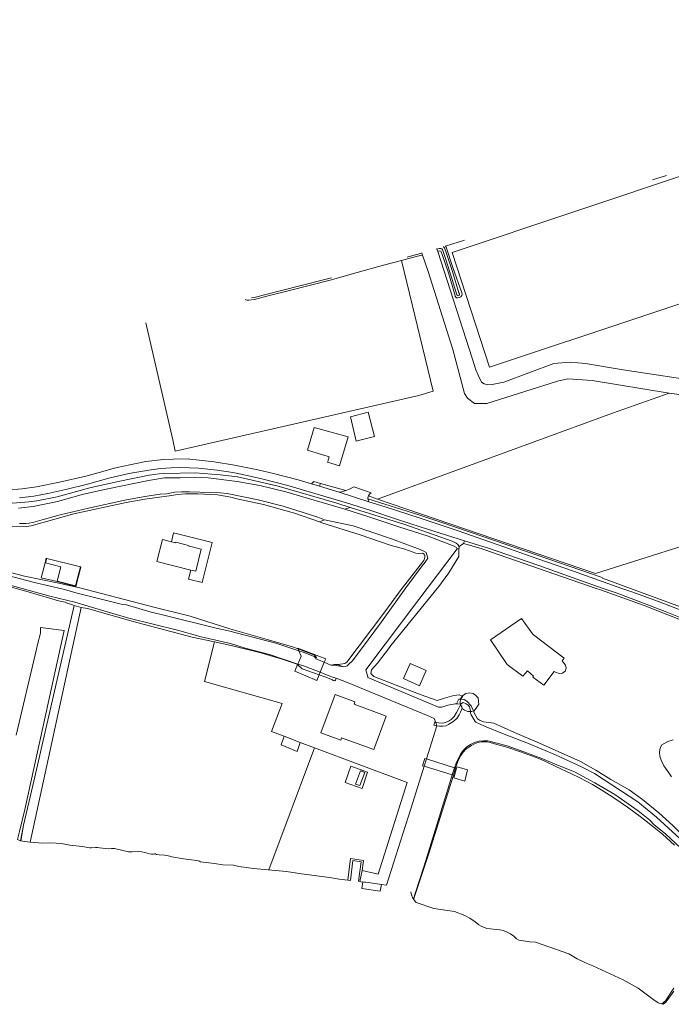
# Model space of a CAD drawing. Header units: metres. Extents: x 89888 to 94270, y 464165 to 468904.
# Tile 13 of 256: x 90338 to 90565, y 466105 to 466448. Entities that reach past the tile are written whole.
import ezdxf

# ---------------------------------------------------------------- set-up
doc = ezdxf.new("R2010")
doc.units = ezdxf.units.M
for name, color, linetype, lineweight in [('B_BEBOUWINGSGRENS_0', 251, 'CONTINUOUS', 13), ('B_LUIFEL_1', 251, 'CONTINUOUS', 13), ('G_GRENS_ALGEMEEN_0', 251, 'CONTINUOUS', 13), ('K_KUNSTWERKGRENS_1', 251, 'CONTINUOUS', 13), ('K_STEIGER_1', 251, 'CONTINUOUS', 13), ('T_CULTUURGRENS_0', 251, 'CONTINUOUS', 13), ('T_HEK_LIJN_0', 251, 'CONTINUOUS', 13), ('V_WEGGRENS_0', 251, 'CONTINUOUS', 13), ('V_WEGGRENS_1', 251, 'CONTINUOUS', 13), ('W_WALBESCHERMING_LIJN_0', 251, 'CONTINUOUS', 13), ('W_WATERGRENS_0', 251, 'CONTINUOUS', 13)]:
    doc.layers.add(name, color=color, linetype=linetype, lineweight=lineweight)

# ---------------------------------------------------------------- blocks, each defined once
blk = doc.blocks.new('OGT_BLOK2_ACAD_1_FMEBLOCK5')
at = {"layer": 'W_WATERGRENS_0'}
for points in [[(24.66, 6.42), (25.29, 6.59), (29.72, 7.79)], [(-29.72, -7.79), (-28.77, -7.61), (-19.67, -5.32), (-4.07, -1.42), (-1.76, -0.79)]]:
    blk.add_lwpolyline(points, dxfattribs=at)
blk = doc.blocks.new('OGT_BLOK2_ACAD_1_FMEBLOCK1')
at = {"layer": 'V_WEGGRENS_0'}
for p, q in [((83.99, 26.86), (83.99, 26.86)), ((-6.79, -2.17), (-11.77, -3.77)), ((-77.34, -24.74), (-83.99, -26.86))]:
    blk.add_line(p, q, dxfattribs=at)

msp = doc.modelspace()

# ---------------------------------------------------------------- linework, layer by layer
at = {"layer": 'B_BEBOUWINGSGRENS_0'}
for p, q in [((90456.73, 466301.64), (90461.86, 466302.91)), ((90346.89, 466258.94), (90347.09, 466258.89)), ((90352.36, 466257.57), (90347.09, 466258.89)), ((90385.94, 466259.34), (90397.7, 466256.38)), ((90351.1, 466252.53), (90352.36, 466257.57)), ((90351.1, 466252.53), (90351.06, 466252.35))]:
    msp.add_line(p, q, dxfattribs=at)
for points in [[(90689.38, 466388.49), (90720.1, 466398.93), (90720.21, 466398.58), (90749.32, 466408.47), (90735.66, 466448.29), (90712.34, 466440.36), (90712.15, 466440.91), (90659.48, 466423.01), (90659.14, 466423.99), (90488.99, 466367.16)], [(90488.99, 466367.16), (90502, 466327.1), (90611.74, 466363.65), (90612.32, 466361.96), (90689.49, 466388.18), (90689.38, 466388.49)], [(90461.86, 466302.91), (90459.63, 466311.39), (90453.44, 466309.8), (90455.49, 466301.33), (90456.73, 466301.64)], [(90452.67, 466302.84), (90440.82, 466306.1), (90438.43, 466298.17), (90443.73, 466296.56), (90445.77, 466295.95), (90446, 466295.88), (90445.52, 466294.29), (90445.44, 466294.02), (90449.62, 466292.76), (90452.67, 466302.84)], [(90390.97, 466266.26), (90387.87, 466267.04), (90385.94, 466259.34)], [(90397.7, 466256.38), (90399.44, 466255.95), (90401.39, 466263.64), (90396.82, 466264.8), (90396.88, 466265.01), (90392.5, 466266.1), (90392.44, 466265.9), (90390.97, 466266.26)], [(90346.89, 466258.94), (90345.58, 466253.71), (90351.06, 466252.35)], [(90517.28, 466233.84), (90516.92, 466234.12), (90513.14, 466239.49), (90502.31, 466232.06), (90508.18, 466223.45), (90513.65, 466219.37), (90515.22, 466221.26), (90517.35, 466219.44), (90517.08, 466219.06), (90520.88, 466216.24), (90524.5, 466221.01), (90524.98, 466220.82), (90526.27, 466220.28), (90527.5, 466220.41), (90528.33, 466221.11), (90528.74, 466222.24), (90528.51, 466223.26), (90527.64, 466224.33), (90527.31, 466224.73), (90528.05, 466225.71), (90517.28, 466233.84)], [(90474.3, 466223.83), (90471.96, 466218.55), (90477.54, 466216.08), (90479.88, 466221.36), (90474.3, 466223.83)], [(90448.12, 466213.04), (90443.15, 466199.66), (90450.06, 466197.11), (90450.37, 466197.94), (90461.62, 466193.79), (90465.97, 466205.48), (90464.42, 466206.06), (90454.72, 466209.65), (90455.02, 466210.46), (90448.12, 466213.04)]]:
    msp.add_lwpolyline(points, dxfattribs=at)
at = {"layer": 'B_LUIFEL_1'}
for p, q in [((90346.89, 466258.94), (90347.09, 466258.89)), ((90347.09, 466258.89), (90352.36, 466257.57)), ((90359.24, 466257.47), (90347.45, 466260.44)), ((90352.36, 466257.57), (90351.06, 466252.35))]:
    msp.add_line(p, q, dxfattribs=at)
for points in [[(90401.76, 466252.01), (90405.24, 466266.03), (90391.76, 466269.4), (90390.97, 466266.26)], [(90347.45, 466260.44), (90347.28, 466260.48), (90346.89, 466258.94)], [(90351.06, 466252.35), (90357.68, 466250.7), (90359.42, 466257.43), (90359.24, 466257.47)], [(90397.7, 466256.38), (90396.92, 466253.22), (90401.76, 466252.01)], [(90455.2, 466181.79), (90456.71, 466181.25), (90458.43, 466185.77), (90456.93, 466186.33), (90455.2, 466181.79)]]:
    msp.add_lwpolyline(points, dxfattribs=at)
at = {"layer": 'G_GRENS_ALGEMEEN_0'}
for p, q in [((90459.73, 466282.25), (90462.85, 466281.13)), ((90347.09, 466258.89), (90347.45, 466260.44)), ((90347.09, 466258.89), (90347.09, 466258.89)), ((90490.16, 466187.38), (90489.36, 466184.82)), ((90489.36, 466184.82), (90489.36, 466184.82))]:
    msp.add_line(p, q, dxfattribs=at)
for points in [[(90486.58, 466369.32), (90486.85, 466368.96), (90489.21, 466361.89), (90492.31, 466353.06), (90492.38, 466352.58), (90492.3, 466352.1), (90491.93, 466351.71), (90491.53, 466351.47), (90490.97, 466351.32), (90490.49, 466351.36), (90490.21, 466351.53), (90490.01, 466351.85), (90489.86, 466352.45), (90487.63, 466360.03), (90485.47, 466366.46), (90485.16, 466367.3), (90484.96, 466367.58), (90484.68, 466367.66), (90484.2, 466367.59), (90483.9, 466367.52)], [(90478.56, 466366.24), (90476.79, 466365.79), (90471.26, 466364.32)], [(90442.66, 466273.18), (90433.9, 466276.22), (90423.09, 466279.27), (90413.79, 466281.28), (90411.67, 466281.84), (90407.03, 466282.64), (90400.24, 466283.01), (90395.92, 466282.97), (90393.2, 466282.73), (90389.36, 466282.14), (90381.65, 466281.1), (90375.21, 466279.95), (90356.94, 466276), (90341.98, 466271.82), (90340.38, 466271.58), (90329.87, 466271.66), (90311.16, 466272.84), (90310.32, 466273.04), (90309.52, 466273.4), (90308.88, 466273.8), (90307.56, 466275.08), (90307.16, 466275.6), (90307.13, 466276.44)], [(90286.41, 466271.39), (90286.32, 466271.03), (90286.36, 466270.51), (90286.52, 466270.11), (90286.92, 466269.63), (90287.63, 466269.35), (90314.49, 466261.14), (90326.81, 466257.65), (90339.72, 466254.28), (90351.07, 466251.91), (90358.99, 466250.15)], [(90456.88, 466268.68), (90443.45, 466272.91), (90442.66, 466273.18)], [(90448.92, 466223.47), (90450.76, 466223.65), (90451.52, 466223.84), (90452.21, 466224.23), (90465.08, 466241.31), (90471.13, 466249.56), (90479.08, 466259.7), (90479.46, 466260.74), (90479.42, 466261.34), (90479.19, 466261.94), (90478.59, 466262.31), (90477.07, 466262.17), (90476.32, 466262.33), (90472.37, 466263.66), (90467.27, 466265.12), (90456.88, 466268.68)], [(90357.05, 466244.09), (90356.45, 466244.29), (90354.65, 466244.85), (90353.9, 466245.19), (90351.62, 466245.71), (90347.31, 466246.91), (90340.95, 466248.82), (90333.91, 466250.74), (90324.29, 466253.64), (90320.85, 466254.67), (90313.69, 466257.19), (90297.1, 466262.56), (90281.54, 466267.04)], [(90491.35, 466264.57), (90491.43, 466264.15), (90491.27, 466263.75)], [(90491.27, 466263.75), (90491.3, 466261.12), (90487.8, 466255.45), (90483.9, 466250.23), (90483.72, 466250)], [(90359.24, 466257.47), (90357.55, 466250.92), (90351.1, 466252.53)], [(90358.99, 466250.15), (90384.85, 466243.41), (90397.56, 466240.33), (90411.4, 466235.9), (90424.43, 466232.23), (90433.2, 466229.61), (90435.18, 466228.87)], [(90483.72, 466250), (90467.52, 466230.06), (90467.02, 466229.4), (90462.92, 466223.92), (90460.8, 466221.59), (90460.58, 466220.34), (90461.63, 466219.26), (90477.18, 466213.22), (90479.46, 466212.41), (90483.75, 466210.9), (90486.31, 466211.68), (90489.47, 466212.63), (90491.43, 466212.92), (90492.46, 466212.43)], [(90435.01, 466223.42), (90434.82, 466223.58), (90429.57, 466225.29), (90422.14, 466227.56), (90411.77, 466230.14), (90406.04, 466231.33)], [(90435.18, 466228.87), (90440.88, 466226.76), (90441.27, 466226.4), (90441.55, 466225.91), (90441.35, 466225.43)], [(90442.5, 466219.87), (90436.59, 466221.97), (90435.01, 466223.42)], [(90446.65, 466223.25), (90447.76, 466223.44), (90448.92, 466223.47)], [(90448.51, 466218.75), (90448.29, 466218), (90448.01, 466217.8), (90447.45, 466217.89), (90447.14, 466218.13), (90444.51, 466219.16), (90442.5, 466219.87)], [(90492.46, 466212.43), (90492.62, 466212.36), (90492.36, 466212), (90492.06, 466211.61), (90491.95, 466211.39)], [(90491.95, 466211.39), (90492.17, 466211.38), (90493.12, 466211.25), (90494.04, 466210.72), (90495.62, 466209.1), (90496.36, 466207.26)], [(90496.36, 466207.26), (90496.61, 466206.65), (90497.73, 466204.57), (90498.43, 466204.1), (90499.86, 466203.51), (90503.46, 466203.02), (90510.68, 466199.7), (90519.43, 466196), (90533.67, 466189.6), (90539.07, 466186.62), (90544.35, 466183.4), (90550.71, 466179.73), (90555.39, 466176.35), (90561.01, 466171.73), (90565.92, 466167.32), (90571.81, 466161.53), (90576.6, 466157.28), (90580.9, 466153.15), (90586.03, 466148.75)]]:
    msp.add_lwpolyline(points, dxfattribs=at)
at = {"layer": 'K_KUNSTWERKGRENS_1'}
for p, q in [((90435.07, 466229.16), (90435.18, 466228.87)), ((90435.18, 466228.87), (90435.44, 466228.26)), ((90435.09, 466223.62), (90435.01, 466223.42)), ((90442.88, 466220.8), (90444.29, 466224.22)), ((90442.5, 466219.87), (90442.88, 466220.8)), ((90479.97, 466190.54), (90479.38, 466190.72)), ((90489.81, 466187.49), (90479.97, 466190.54)), ((90479.17, 466187.99), (90489, 466184.94)), ((90489.7, 466184.72), (90490.49, 466187.27)), ((90490.16, 466187.38), (90489.81, 466187.49)), ((90490.49, 466187.27), (90490.16, 466187.38)), ((90489, 466184.94), (90489.36, 466184.82)), ((90489.36, 466184.82), (90489.7, 466184.72))]:
    msp.add_line(p, q, dxfattribs=at)
for points in [[(90444.29, 466224.22), (90444.81, 466225.49), (90435.07, 466229.16)], [(90435.44, 466228.26), (90436.24, 466226.32), (90435.09, 466223.62)], [(90435.01, 466223.42), (90434.06, 466221.19), (90441.71, 466217.93), (90442.5, 466219.87)], [(90487.7, 466202.55), (90488.05, 466202.72), (90489.16, 466203.47), (90490.52, 466204.64), (90491.41, 466205.94), (90491.81, 466206.79), (90492.48, 466208.24)], [(90491.85, 466209.42), (90491.05, 466207.74), (90490.5, 466206.76), (90489.6, 466205.34), (90488.58, 466204.26), (90487.89, 466203.85)], [(90483.28, 466203.27), (90483.24, 466203.28), (90482.84, 466203.51), (90482.53, 466202.36), (90483.24, 466202.17), (90483.6, 466202.11)], [(90486.2, 466203.18), (90485.54, 466203.02), (90484.18, 466203.1), (90483.28, 466203.27)], [(90487.89, 466203.85), (90487.19, 466203.43), (90486.2, 466203.18)], [(90483.6, 466202.11), (90484.52, 466201.98), (90485.67, 466201.95), (90486.82, 466202.12), (90487.7, 466202.55)], [(90479.38, 466190.72), (90478.59, 466188.17), (90479.17, 466187.99)]]:
    msp.add_lwpolyline(points, dxfattribs=at)
at = {"layer": 'K_STEIGER_1'}
for p, q in [((90491.8, 466209.68), (90491.8, 466209.68)), ((90491.8, 466209.68), (90491.85, 466209.42)), ((90464.32, 466146.77), (90459.61, 466147.4)), ((90464.32, 466146.77), (90464.32, 466146.77))]:
    msp.add_line(p, q, dxfattribs=at)
for points in [[(90496.36, 466207.26), (90496.62, 466207.34), (90497.24, 466208.1), (90497.33, 466208.25), (90498.2, 466209.65), (90498.18, 466210.62), (90498.01, 466211.82), (90497.12, 466212.77), (90496.32, 466213.34), (90494.97, 466213.55), (90493.72, 466213.36), (90492.5, 466212.5), (90492.47, 466212.46), (90492.46, 466212.43)], [(90491.86, 466211.39), (90491.68, 466210.19), (90491.76, 466209.82), (90491.8, 466209.68)], [(90492.46, 466212.43), (90491.87, 466211.44), (90491.86, 466211.39)], [(90491.85, 466209.42), (90491.87, 466209.36), (90492.26, 466208.65), (90492.48, 466208.24)], [(90492.48, 466208.24), (90492.6, 466208.02), (90493.28, 466207.5), (90494.4, 466207.04), (90495.29, 466207.07)], [(90495.29, 466207.07), (90495.83, 466207.09), (90496.36, 466207.26)], [(90459.61, 466147.4), (90457.73, 466147.65), (90457.45, 466145.37), (90463.87, 466144.41), (90464.32, 466146.77)]]:
    msp.add_lwpolyline(points, dxfattribs=at)
at = {"layer": 'T_CULTUURGRENS_0'}
for p, q in [((90486.55, 466369.34), (90486.58, 466369.32)), ((90453.33, 466278.22), (90451.51, 466277.61)), ((90444.45, 466273.96), (90442.66, 466273.18)), ((90491.27, 466263.75), (90490.64, 466263.83)), ((90359.45, 466243.37), (90357.05, 466244.09)), ((90359.45, 466243.37), (90341.63, 466161.55)), ((90450.94, 466222.65), (90448.92, 466223.47)), ((90491.95, 466211.39), (90491.86, 466211.39)), ((90490.16, 466187.38), (90490.16, 466187.38))]:
    msp.add_line(p, q, dxfattribs=at)
for points in [[(90471.26, 466364.32), (90464.99, 466362.65), (90455.81, 466360.12), (90446.34, 466357.47), (90439.48, 466355.67), (90431.74, 466353.72), (90424.29, 466351.85), (90419.96, 466350.78), (90418.04, 466350.46), (90417.4, 466350.5), (90416.92, 466350.58), (90416.72, 466350.75)], [(90406.04, 466231.33), (90398.26, 466233.03), (90377.63, 466238.48), (90361.69, 466242.97), (90359.45, 466243.37)], [(90491.86, 466211.39), (90491.24, 466211.39), (90490.49, 466209.71)], [(90566.48, 466160.43), (90562.33, 466164.3), (90558.31, 466167.6), (90555.01, 466170.15), (90550.1, 466173.76), (90545.4, 466176.97), (90541.56, 466179.41), (90537.91, 466181.6), (90533.49, 466183.96), (90530.57, 466185.32), (90525.16, 466187.91), (90521.7, 466189.53), (90519.95, 466190.31), (90517.96, 466191.1), (90512.77, 466193), (90508, 466194.65), (90504.48, 466195.57), (90502.21, 466196.23), (90501.18, 466196.45), (90500.28, 466196.49), (90499.19, 466196.49), (90498.42, 466196.39), (90497.58, 466196.12), (90496.54, 466195.71), (90495.65, 466195.23), (90494.71, 466194.65), (90493.76, 466193.92), (90492.81, 466192.84), (90492.01, 466191.7), (90491.41, 466190.68), (90490.93, 466189.67), (90490.16, 466187.38)], [(90489.36, 466184.82), (90480.84, 466157.57), (90475.84, 466142.54), (90475.54, 466141.75)], [(90561.49, 466105.26), (90561.92, 466105.2), (90562.42, 466105.4), (90562.97, 466105.82), (90563.38, 466106.25), (90566.33, 466110.66)]]:
    msp.add_lwpolyline(points, dxfattribs=at)
at = {"layer": 'T_HEK_LIJN_0'}
for p, q in [((90447.62, 466285.28), (90443, 466286.6)), ((90451.84, 466284.09), (90447.62, 466285.28)), ((90430.27, 466198.48), (90435.96, 466196.27)), ((90435.96, 466196.27), (90440.86, 466194.44)), ((90424.98, 466151.88), (90440.86, 466194.44)), ((90338.4, 466162), (90339.36, 466167.43)), ((90338.4, 466162), (90338.4, 466162)), ((90457.49, 466151.6), (90456.78, 466147.79))]:
    msp.add_line(p, q, dxfattribs=at)
for points in [[(90491.35, 466264.57), (90491.79, 466264.89), (90492.93, 466265.67)], [(90492.93, 466265.67), (90499.04, 466263.88), (90500, 466263.55), (90522.07, 466255.93), (90539.24, 466250), (90540.67, 466249.51), (90555.93, 466244), (90568.07, 466239.32), (90577.28, 466235.13), (90584.1, 466231.9), (90590.57, 466228.27), (90596.93, 466224.76)], [(90339.36, 466167.43), (90342.58, 466181.28), (90357.05, 466244.09)], [(90406.04, 466231.33), (90402.53, 466217.52), (90429.59, 466209.81), (90425.93, 466200.05), (90430.27, 466198.48)], [(90440.86, 466194.44), (90473.2, 466182.37), (90463.17, 466150.31), (90457.49, 466151.6)], [(90452.51, 466148.32), (90453.41, 466155.79), (90458.02, 466155.13), (90457.49, 466151.6)]]:
    msp.add_lwpolyline(points, dxfattribs=at)
at = {"layer": 'V_WEGGRENS_0'}
for p, q in [((90483.9, 466367.52), (90483.64, 466368.33)), ((90478.33, 466366.89), (90478.56, 466366.24)), ((90382.02, 466342.62), (90382.02, 466342.62)), ((90440.62, 466287.3), (90439.89, 466286.42)), ((90439.89, 466286.42), (90442.68, 466285.59)), ((90443, 466286.6), (90440.62, 466287.3)), ((90443, 466286.6), (90442.68, 466285.59)), ((90449.46, 466283.51), (90459.81, 466280.23)), ((90453.33, 466278.22), (90472.1, 466272.37)), ((90493.23, 466266.62), (90478.07, 466271.31)), ((90493.23, 466266.62), (90492.93, 466265.67)), ((90490.49, 466187.27), (90490.16, 466187.38)), ((90489.36, 466184.82), (90489.7, 466184.72)), ((90338.28, 466162.02), (90339.36, 466167.43))]:
    msp.add_line(p, q, dxfattribs=at)
for points in [[(90548.61, 466326.24), (90535.45, 466328.43), (90530.06, 466328.89), (90524.41, 466328.46), (90506.96, 466321.89), (90502.9, 466321.07), (90501.36, 466320.98), (90500.11, 466321.27), (90499.15, 466321.92), (90497.99, 466324.4), (90497.24, 466326.16), (90495.91, 466330.22), (90483.9, 466367.52)], [(90471.26, 466364.32), (90482.26, 466318.77), (90477.34, 466317.25), (90392.34, 466297.89), (90391.45, 466301.77), (90382.02, 466342.62)], [(90478.56, 466366.24), (90480.59, 466360.48), (90489.23, 466333.28), (90493.23, 466318.01), (90494.26, 466316.36), (90496.79, 466314.41), (90501.07, 466314.47), (90525.67, 466322.22), (90529.35, 466323.11), (90537.76, 466322.52), (90564.66, 466318.07)], [(90564.66, 466318.07), (90600.23, 466313.14), (90638.91, 466307.07), (90667.3, 466303.08), (90670.76, 466302.93), (90674.45, 466303.67), (90678.03, 466304.49), (90746.36, 466328.02), (90823.09, 466353.96), (90837.94, 466358.95), (90843.34, 466360.97)], [(90739.38, 466331.41), (90707.34, 466320.37), (90679.34, 466310.54), (90671.3, 466308.46), (90668.08, 466308.23), (90636.14, 466312.98), (90548.61, 466326.24)], [(90462.85, 466281.13), (90544.92, 466311.11), (90564.66, 466318.07)], [(90439.89, 466286.42), (90435.26, 466287.81), (90426.59, 466290.08), (90421.13, 466291.32), (90412.95, 466293.01), (90405.94, 466294.11), (90399.61, 466294.82), (90397.41, 466295.11), (90396.87, 466295.18), (90391.64, 466295.1), (90388.16, 466294.9), (90382.01, 466294.21), (90376.42, 466293.12), (90372.05, 466292.11), (90370.17, 466291.67), (90367.91, 466291.02), (90362.38, 466289.44), (90361.16, 466289.13), (90351.93, 466287.04), (90343.85, 466285.43), (90338.87, 466284.71), (90333.39, 466284.27)], [(90478.07, 466271.31), (90469.55, 466274.15), (90460.58, 466277.15), (90452.12, 466279.8), (90443.04, 466282.48), (90431.64, 466285.83), (90423.05, 466288.04), (90417.4, 466289.31), (90412.35, 466290.36), (90406.96, 466291.21), (90400.39, 466291.91), (90394.19, 466292.19), (90390.88, 466292.06), (90387.13, 466291.75), (90383.05, 466291.26), (90376.16, 466290.03), (90369.13, 466288.41), (90361.7, 466286.39), (90354.18, 466284.53), (90347.82, 466283.08), (90343.02, 466282.21), (90338.02, 466281.61)], [(90652.6, 466291.95), (90586.01, 466270.02), (90538.92, 466255.21), (90462.85, 466281.13)], [(90307.2, 466277.72), (90308.32, 466279.4), (90308.92, 466279.8), (90310.24, 466279.99), (90314.96, 466279.99), (90323.88, 466279.51), (90332.27, 466279.54), (90336.91, 466279.78), (90341.23, 466280.13), (90344.02, 466280.57), (90351.06, 466281.97), (90362.54, 466285.03), (90372.38, 466287.27), (90383.21, 466289.5), (90386.73, 466289.97), (90388.69, 466290.09), (90399.28, 466290.29), (90408, 466289.64), (90413.99, 466288.88), (90418.7, 466287.86), (90428.19, 466285.59), (90448.71, 466279.68), (90453.33, 466278.22)], [(90442.68, 466285.59), (90446.86, 466284.33), (90449.46, 466283.51)], [(90459.73, 466282.25), (90460.06, 466282.91), (90460.69, 466283.27), (90454.67, 466285.46), (90453.09, 466284.57), (90451.84, 466284.09)], [(90449.46, 466283.51), (90450.36, 466283.65), (90451.56, 466283.99), (90451.84, 466284.09)], [(90459.57, 466281.25), (90459.51, 466281.58), (90459.73, 466282.25)], [(90459.57, 466281.25), (90459.65, 466280.84), (90459.81, 466280.23)], [(90541.27, 466253.82), (90500, 466267.92), (90484.61, 466273.18), (90477.29, 466275.68), (90459.57, 466281.25)], [(90459.81, 466280.23), (90465.62, 466278.4), (90477.48, 466274.55), (90491.07, 466270.04), (90500, 466266.94), (90504.94, 466265.23), (90518.83, 466260.35), (90531.33, 466255.97), (90541.58, 466252.32), (90548.15, 466250), (90551.61, 466248.78), (90560.93, 466245.38), (90569.61, 466242.03), (90570.47, 466241.7)], [(90472.1, 466272.37), (90488.9, 466266.5), (90490.37, 466265.8), (90490.89, 466265.36), (90491.32, 466264.71), (90491.35, 466264.57)], [(90597.29, 466225.18), (90596.17, 466225.83), (90593.16, 466227.6), (90587.49, 466230.89), (90582.63, 466233.41), (90576.27, 466236.38), (90569.61, 466239.39), (90563.32, 466241.92), (90556.69, 466244.51), (90546.22, 466248.45), (90541.68, 466250), (90532.39, 466253.17), (90519.15, 466258.02), (90500.87, 466264.26), (90500, 466264.53), (90493.23, 466266.62)], [(90573.02, 466241.99), (90551.2, 466250), (90541.38, 466253.61), (90541.27, 466253.82)], [(90430.27, 466198.48), (90429.23, 466195.4), (90434.88, 466193.16), (90435.96, 466196.27)], [(90451.62, 466182.28), (90457.55, 466180.21), (90459.39, 466185.95), (90453.6, 466188.07), (90451.62, 466182.28)], [(90489.7, 466184.72), (90489.48, 466183.94), (90493.34, 466182.76), (90494.29, 466186.75)], [(90494.29, 466186.75), (90490.65, 466187.76), (90490.49, 466187.27)]]:
    msp.add_lwpolyline(points, dxfattribs=at)
at = {"layer": 'V_WEGGRENS_1'}
msp.add_line((90492.48, 466208.24), (90491.85, 466209.42), dxfattribs=at)
at = {"layer": 'W_WALBESCHERMING_LIJN_0'}
for p, q in [((90452.66, 466217.05), (90448.51, 466218.75)), ((90459.57, 466218.89), (90459.49, 466219.17)), ((90490.79, 466209.71), (90490.49, 466209.71)), ((90490.79, 466209.71), (90491.8, 466209.68)), ((90491.8, 466209.68), (90491.8, 466209.68)), ((90491.8, 466209.68), (90491.8, 466209.68)), ((90483.28, 466203.27), (90482.62, 466204.65)), ((90483.6, 466202.11), (90483.28, 466203.27)), ((90479.97, 466190.54), (90483.6, 466202.11)), ((90479.17, 466187.99), (90479.97, 466190.54)), ((90489, 466184.94), (90489.81, 466187.49)), ((90487.91, 466181.51), (90489, 466184.94)), ((90338.28, 466162.02), (90338.4, 466162)), ((90341.63, 466161.55), (90346, 466161.2)), ((90391.07, 466156.36), (90395.25, 466155.74)), ((90456.25, 466147.88), (90457.24, 466154.7)), ((90452.68, 466148.3), (90452.51, 466148.32)), ((90453.47, 466148.13), (90452.68, 466148.3)), ((90456.78, 466147.79), (90456.25, 466147.88)), ((90456.78, 466147.79), (90457.04, 466147.74)), ((90457.04, 466147.74), (90459.61, 466147.4)), ((90459.61, 466147.4), (90464.32, 466146.77)), ((90464.32, 466146.77), (90465.99, 466146.55))]:
    msp.add_line(p, q, dxfattribs=at)
for points in [[(90444.45, 466273.96), (90454.44, 466271.84), (90467.77, 466267.27), (90477.82, 466263.57), (90479.08, 466262.98), (90479.9, 466262.51), (90480.44, 466260.5), (90479.47, 466259.19), (90478.49, 466257.89), (90472.8, 466250.24), (90464.27, 466238.36), (90457.36, 466228.91)], [(90465.53, 466230.58), (90477.34, 466246.12), (90480.25, 466250), (90490.64, 466263.83)], [(90459.49, 466219.17), (90458.76, 466221.66), (90465.53, 466230.58)], [(90457.36, 466228.91), (90454.09, 466224.62), (90452.91, 466223.53), (90452.34, 466223.02), (90451.67, 466222.76), (90450.94, 466222.65)], [(90482.62, 466204.65), (90480.56, 466205.6), (90452.66, 466217.05)], [(90490.49, 466209.71), (90490.04, 466209.71), (90489.45, 466209.66), (90488.75, 466209.57), (90488.09, 466209.43), (90487.46, 466209.26), (90486.71, 466209.06), (90486.12, 466208.87), (90485.2, 466208.57), (90484.2, 466208.61), (90459.57, 466218.89)], [(90489.81, 466187.49), (90490.31, 466189.07), (90491.22, 466191.04), (90491.97, 466192.4), (90492.92, 466193.64), (90494.06, 466194.7), (90495.34, 466195.58), (90496.77, 466196.26), (90498.29, 466196.7), (90499.86, 466196.9), (90501.44, 466196.85)], [(90501.44, 466196.85), (90508.09, 466195.06), (90513.95, 466193.01), (90520.2, 466190.65)], [(90566.08, 466197.18), (90564.19, 466196.57), (90562.15, 466195.49), (90561.5, 466194.36), (90561.24, 466192.91), (90561.35, 466191.51), (90561.82, 466190.13), (90562.83, 466188.09), (90564.51, 466185.69), (90565.45, 466184.34)], [(90465.99, 466146.55), (90471.67, 466164.43), (90474.63, 466173.54), (90479.17, 466187.99)], [(90475.54, 466141.75), (90475.58, 466142.05), (90475.64, 466142.35), (90476.05, 466143.62), (90479.17, 466153.27), (90487.91, 466181.51)], [(90338.4, 466162), (90339.78, 466161.7), (90341.63, 466161.55)], [(90395.25, 466155.74), (90399.87, 466155.16), (90400.77, 466154.93), (90401.11, 466154.7), (90406.02, 466154.11), (90408.96, 466153.61), (90412.69, 466153.54), (90414.49, 466153.04), (90419.62, 466152.38), (90431.16, 466151.29), (90436.38, 466150.47)], [(90457.24, 466154.7), (90454.25, 466155.15), (90453.47, 466148.13)], [(90436.38, 466150.47), (90446.09, 466149.21), (90449.51, 466148.58), (90452.51, 466148.32)], [(90475.53, 466141.58), (90475.14, 466142.21), (90474.73, 466143.18), (90474.47, 466144.21)], [(90475.54, 466141.75), (90475.54, 466141.66), (90475.53, 466141.58)], [(90475.53, 466141.58), (90475.7, 466141.31), (90476.38, 466140.5), (90482.59, 466138.37)]]:
    msp.add_lwpolyline(points, dxfattribs=at)
at = {"layer": 'W_WATERGRENS_0'}
for p, q in [((90483.64, 466368.33), (90483.6, 466368.47)), ((90478.31, 466366.95), (90478.33, 466366.89)), ((90451.51, 466277.61), (90430.87, 466283.61)), ((90441.35, 466225.43), (90444.29, 466224.22)), ((90444.29, 466224.22), (90446.65, 466223.25)), ((90491.8, 466209.68), (90490.79, 466209.71)), ((90491.8, 466209.68), (90491.8, 466209.68))]:
    msp.add_line(p, q, dxfattribs=at)
for points in [[(90483.64, 466368.33), (90484.37, 466368.52), (90485.01, 466368.52), (90485.33, 466368.39), (90485.57, 466368.07), (90485.72, 466367.83), (90486.49, 466365.38), (90488.92, 466357.67), (90490.62, 466352.34), (90490.9, 466352.09), (90491.1, 466351.97), (90491.38, 466352.09), (90491.54, 466352.33), (90491.46, 466352.69), (90491.31, 466353.05), (90489.04, 466360.51), (90486.91, 466366.81), (90486.25, 466368.74), (90486.06, 466368.98), (90485.94, 466369.14), (90485.93, 466369.15)], [(90430.87, 466283.61), (90421.86, 466285.87), (90413.92, 466287.28), (90403.85, 466288.49), (90399.53, 466288.69), (90394.01, 466288.49), (90388.58, 466288.5), (90382.94, 466287.66), (90368.15, 466284.64), (90360.27, 466282.8), (90351.27, 466280.33)], [(90337.99, 466272.58), (90340.15, 466272.58), (90341.39, 466272.7), (90342.67, 466272.94), (90345.83, 466273.9), (90352.15, 466275.61), (90362.06, 466278), (90374.7, 466280.71), (90381.74, 466282.07), (90387.05, 466282.82), (90389.25, 466283.02), (90392.17, 466283.5), (90394.49, 466283.7), (90397.29, 466283.69), (90408.04, 466283.29), (90410.4, 466283.04), (90421.25, 466280.92), (90430.02, 466278.66), (90442.05, 466274.8), (90444.45, 466273.96)], [(90351.27, 466280.33), (90342.76, 466278.5), (90337.56, 466278.02)], [(90490.64, 466263.83), (90490.62, 466264), (90490.46, 466264.21), (90489.67, 466264.69), (90480.59, 466268.2), (90470.32, 466271.52), (90459.52, 466275.12), (90451.51, 466277.61)], [(90358.54, 466248.24), (90353.23, 466249.69), (90343.19, 466252.05), (90333.44, 466254.66), (90326.29, 466256.42), (90319.25, 466258.51), (90290.43, 466267.84), (90286.84, 466269.08), (90286.36, 466269.44), (90286, 466270.04), (90286.02, 466271.42)], [(90281.62, 466268.03), (90285.56, 466266.92), (90292.44, 466264.52), (90303.07, 466261.08), (90313.58, 466257.87), (90321.62, 466255.03), (90329.13, 466252.62), (90348.55, 466247.33), (90357.27, 466245.16), (90366.54, 466242.36), (90376.1, 466239.67), (90393.08, 466235.39), (90401.36, 466233.06), (90411.59, 466230.81), (90416.69, 466229.16), (90425.26, 466226.98), (90435.09, 466223.62)], [(90435.44, 466228.26), (90427.38, 466230.95), (90410.88, 466235.22), (90406.59, 466236.09), (90387.36, 466240.95), (90383.93, 466241.67), (90375.25, 466244.23), (90373.49, 466244.51), (90358.54, 466248.24)], [(90336.85, 466198.84), (90343.88, 466228.78), (90344.27, 466230.42), (90345.33, 466234.39), (90345.33, 466236.35), (90353.55, 466235.28), (90352.41, 466230.12), (90339.79, 466172.93), (90337.97, 466165.26), (90337.32, 466162.47), (90338.28, 466162.02)], [(90441.35, 466225.43), (90441.28, 466225.79), (90440.84, 466226.28), (90440.21, 466226.44), (90436.94, 466227.76), (90435.44, 466228.26)], [(90435.09, 466223.62), (90437.01, 466222.96), (90442.88, 466220.8)], [(90442.88, 466220.8), (90443.74, 466220.49), (90446.88, 466219.13), (90448.51, 466218.75)], [(90450.94, 466222.65), (90448.44, 466223.07), (90446.65, 466223.25)], [(90495.29, 466207.07), (90495.21, 466207.86), (90494.94, 466208.7), (90494.5, 466209.26), (90493.79, 466209.79), (90492.83, 466210.2), (90491.8, 466209.68)], [(90584.63, 466147.86), (90577.38, 466154.57), (90576.32, 466155.66), (90571.29, 466160.08), (90560.29, 466170.24), (90553.76, 466175.63), (90538.6, 466185.48), (90534.26, 466187.61), (90524.96, 466191.96), (90514.97, 466196.15), (90507.05, 466199.2), (90500.21, 466201.96), (90497.23, 466203.35), (90496.92, 466203.64), (90495.58, 466205.89), (90495.35, 466206.53), (90495.29, 466207.07)], [(90520.2, 466190.65), (90524.9, 466188.69), (90531.66, 466186.04), (90538.72, 466182.16), (90545.66, 466178.11), (90553.85, 466172.43), (90557.89, 466169.15), (90559.35, 466167.73), (90563.47, 466164.36), (90570.4, 466157.89), (90577.28, 466151.85), (90583.4, 466146.05), (90589.69, 466140.54), (90589.88, 466140.25), (90589.8, 466139.78)], [(90346, 466161.2), (90348.4, 466161.29), (90350.8, 466161.2), (90353.19, 466160.93), (90355.55, 466160.47), (90359.84, 466160.06), (90362.53, 466159.53), (90363.12, 466159.51), (90364.43, 466159.67), (90365.15, 466159.64), (90365.86, 466159.49), (90369, 466159.24), (90370.03, 466159.32), (90371.07, 466159.25), (90376.02, 466158.19), (90377.28, 466158.09), (90379.6, 466158.21), (90380.65, 466158.15), (90381.68, 466157.94), (90383.34, 466157.4), (90384.03, 466157.32), (90384.72, 466157.35), (90385.08, 466157.45), (90385.45, 466157.41), (90385.79, 466157.25), (90386.66, 466157.07), (90388.54, 466157.03), (90390.48, 466156.68), (90391.07, 466156.36)], [(90482.59, 466138.37), (90489.73, 466137.34), (90493.4, 466135.91), (90495.11, 466135.04), (90496.98, 466133.73), (90498.25, 466132.67), (90499.03, 466132.2), (90501.02, 466131.45), (90505.56, 466130.98), (90506.87, 466130.66), (90508.12, 466130.17), (90509.31, 466129.54), (90510.41, 466128.76), (90511.41, 466127.86), (90512.15, 466127.3), (90516.01, 466126.77), (90517.98, 466126.64), (90529.68, 466122.56), (90532.57, 466120.88), (90536.28, 466119.12), (90537.97, 466118.41), (90548.62, 466113.47), (90553.88, 466110.64), (90558.94, 466106.72), (90560.77, 466105.44), (90561.49, 466105.26)], [(90566.25, 466109.51), (90564.51, 466107.17), (90563.37, 466105.65), (90562.62, 466104.98), (90561.49, 466105.26)]]:
    msp.add_lwpolyline(points, dxfattribs=at)

# ---------------------------------------------------------------- block references
at = {"layer": 'V_WEGGRENS_0'}
msp.add_blockref('OGT_BLOK2_ACAD_1_FMEBLOCK1', (90570.57, 466396.18), dxfattribs=at)
at = {"layer": 'W_WATERGRENS_0'}
msp.add_blockref('OGT_BLOK2_ACAD_1_FMEBLOCK5', (90448.61, 466359.09), dxfattribs=at)

doc.saveas('drawing.dxf')
